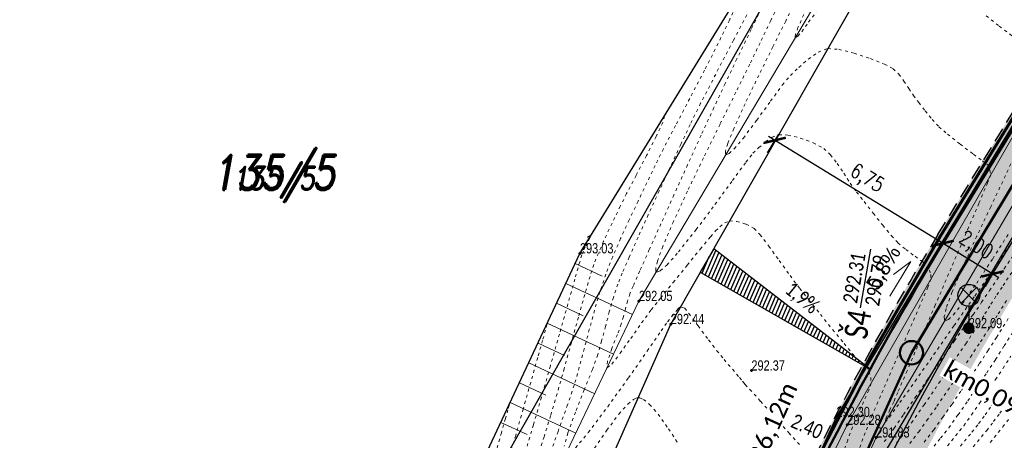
# Model space of a CAD drawing. Header units: feet. Extents: x -783217 to -782936, y -1044805 to -1043930.
# Tile 47 of 81: x -783057 to -783024, y -1044433 to -1044418. Entities that reach past the tile are written whole.
import ezdxf
from ezdxf.enums import TextEntityAlignment as Align

# ---------------------------------------------------------------- set-up
doc = ezdxf.new("R2010")
doc.units = ezdxf.units.FT
doc.header["$MEASUREMENT"] = 0
for name, pattern in [('ACAD_ISO07W100', [3, 0, -3]), ('V1a', [1, 1, 0]), ('ČÁRKOVANÁ', [0.75, 0.5, -0.25])]:
    doc.linetypes.add(name, pattern=pattern)
doc.layers.get('Defpoints').update_dxf_attribs({"lineweight": 9})
for name, color, linetype, lineweight in [('_DZ vodorovné', 5, 'Continuous', 15), ('K_silniční obrubník', 1, 'Continuous', 50), ('K_záhon. obr.', 202, 'Continuous', 30), ('KAN-návrh', 16, 'KANVBRDO', 50), ('KAN-popis', 14, 'Continuous', 30), ('KAN-UV', 16, 'Continuous', 30), ('KN_hranice pozemků', 140, 'Continuous', 30), ('popis kan', 1, 'Continuous', 25), ('Vrstevnice', 250, 'ACAD_ISO07W100', 15), ('Vrstva 51', 7, 'Continuous', 0), ('Z_svahování', 36, 'Continuous', 9), ('Z_VÝŠKY', 7, 'Continuous', 9), ('Z_VÝŠKY NETISK', 252, 'Continuous', 9), ('ŠRAFY', 9, 'Continuous', 9)]:
    doc.layers.add(name, color=color, linetype=linetype, lineweight=lineweight)
doc.layers.add('A-sklony', color=7, linetype='Continuous', true_color=0xfa052e)
for name, color, linetype in [('A_kóty', 1, 'Continuous'), ('A_výšky a sklony', 1, 'Continuous'), ('K-HRANA KOMUNIKACE', 1, 'Continuous'), ('KN_POZEMKY 500', 140, 'Continuous'), ('KN_čísla pozemků', 140, 'Continuous'), ('nové sklony', 1, 'Continuous'), ('S-Popis', 1, 'Continuous'), ('S_LAMPY VO', 1, 'Continuous'), ('Z_hrany ploch', 7, 'Continuous'), ('Z_oploceni', 3, 'PLOTDRTL')]:
    doc.layers.add(name, color=color, linetype=linetype)
doc.layers.add('SRF_CHODNÍKY', color=7, linetype='Continuous', lineweight=25, true_color=0xf5f089)
doc.layers.add('šrafy zeleň', color=7, linetype='Continuous', lineweight=13, true_color=0xdaf1b1)
doc.styles.add('calibri', font='calibri.ttf')
doc.styles.add('Legend', font='calibri.ttf')
doc.styles.add('RomanD', font='romand.shx', dxfattribs={"width": 0.7, "oblique": 10})
doc.styles.add('ROMANS', font='romans.shx', dxfattribs={"width": 0.8})
doc.styles.add('Style-cs_Working', font='cs_Working.shx')
doc.styles.add('znacky', font='arial.ttf')
doc.linetypes.add('KANVBRDO', pattern='A,7,-6.5,[6,civil.shx,S=1,R=0,X=0,Y=0],-6.5', length=20)
doc.linetypes.add('PLOTDRTL', pattern='A,5,[95,civil.shx,S=1,R=0,X=0,Y=0],5', length=10)
doc.dimstyles.new('situ 250', dxfattribs={"dimscale": 0.25, "dimtxt": 2, "dimasz": 2.2, "dimexe": 2, "dimexo": 2, "dimgap": 0.8, "dimtad": 1, "dimrnd": 0.05, "dimzin": 3, "dimtxsty": 'ROMANS', "dimblk": 'ARCHTICK', "dimcen": 0.09, "dimdle": 1, "dimadec": 1, "dimazin": 3, "dimtfac": 1, "dimtofl": 0, "dimtmove": 0, "dimatfit": 2, "dimldrblk": 'TerminatorOpen_0.5', "dimfxl": 4, "dimfxlon": 1, "dimfrac": 2, "dimtzin": 3, "dimarcsym": 0})

# ---------------------------------------------------------------- blocks, each defined once
blk = doc.blocks.new('6.560')
at = {"layer": 'S_LAMPY VO', "linetype": 'Continuous'}
h = blk.add_hatch(color=256, dxfattribs=at)
edge = h.paths.add_edge_path()
edge.add_arc((0, 0), 0.4, 0, 360)
for p, q in [((-0.53, 1.72), (0.53, 2.78)), ((-0.53, 2.78), (0.53, 1.72)), ((0, 1.5), (0, 0.4))]:
    blk.add_line(p, q, dxfattribs=at)
blk.add_circle((0, 2.25), 0.75, dxfattribs=at)
blk = doc.blocks.new('_ArchTick')
at = {"color": 0, "linetype": 'ByBlock', "const_width": 0.15}
blk.add_lwpolyline([(-0.5, -0.5), (0.5, 0.5)], dxfattribs=at)
blk = doc.blocks.new('*D43')
at = {"layer": 'A_kóty', "color": 0, "linetype": 'Continuous', "lineweight": -2, "ltscale": 0.5, "transparency": 16777216}
for p, q in [((-783023.779, -1044427.182), (-783025.911, -1044425.876)), ((-783025.698, -1044426.007), (-783025.959, -1044426.433)), ((-783023.992, -1044427.052), (-783024.254, -1044427.478))]:
    blk.add_line(p, q, dxfattribs=at)
at = {"layer": 'Defpoints', "color": 0, "linetype": 'Continuous', "ltscale": 0.5, "transparency": 16777216}
for p in [(-783025.61, -1044425.864), (-783025.698, -1044426.007), (-783023.905, -1044426.909)]:
    blk.add_point(p, dxfattribs=at)
at = {"layer": 'A_kóty', "color": 0, "linetype": 'Continuous', "lineweight": -2, "ltscale": 0.5, "transparency": 16777216, "xscale": 0.55, "yscale": 0.55, "zscale": 0.55}
for p, rotation in [((-783025.698, -1044426.007), 148.497249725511), ((-783023.992, -1044427.052), 328.4972497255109)]:
    blk.add_blockref('_ArchTick', p, dxfattribs=dict(at, rotation=rotation))
at = {"layer": 'A_kóty', "color": 0, "linetype": 'Continuous', "ltscale": 0.5, "transparency": 16777216, "insert": (-783024.585, -1044426.105), "char_height": 0.5, "attachment_point": 5, "rotation": 328.4972, "style": 'ROMANS'}
blk.add_mtext('2,00', dxfattribs=at)
blk = doc.blocks.new('TerminatorOpen_0.5')
at = {"color": 0, "linetype": 'ByBlock', "lineweight": -2}
for q in [(-1, 0.25), (-1, 0), (-1, -0.25)]:
    blk.add_line((0, 0), q, dxfattribs=at)
blk = doc.blocks.new('*D46')
at = {"layer": 'A_kóty', "color": 0, "linetype": 'Continuous', "lineweight": -2, "ltscale": 0.5, "transparency": 16777216}
for p, q in [((-783031.321, -1044422.271), (-783031.711, -1044422.907)), ((-783025.484, -1044426.137), (-783031.663, -1044422.351)), ((-783025.698, -1044426.007), (-783025.959, -1044426.433))]:
    blk.add_line(p, q, dxfattribs=at)
at = {"layer": 'Defpoints', "color": 0, "linetype": 'Continuous', "ltscale": 0.5, "transparency": 16777216}
for p in [(-783031.06, -1044421.845), (-783031.45, -1044422.481), (-783025.61, -1044425.864)]:
    blk.add_point(p, dxfattribs=at)
at = {"layer": 'A_kóty', "color": 0, "linetype": 'Continuous', "lineweight": -2, "ltscale": 0.5, "transparency": 16777216, "xscale": 0.55, "yscale": 0.55, "zscale": 0.55}
for p, rotation in [((-783031.45, -1044422.481), 148.497249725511), ((-783025.698, -1044426.007), 328.4972497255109)]:
    blk.add_blockref('_ArchTick', p, dxfattribs=dict(at, rotation=rotation))
at = {"layer": 'A_kóty', "color": 0, "linetype": 'Continuous', "ltscale": 0.5, "transparency": 16777216, "insert": (-783028.314, -1044423.82), "char_height": 0.5, "attachment_point": 5, "rotation": 328.4972, "style": 'ROMANS'}
blk.add_mtext('6,75', dxfattribs=at)

msp = doc.modelspace()

# ---------------------------------------------------------------- hatches: boundary and pattern name
at = {"layer": 'A-sklony'}
h = msp.add_hatch(dxfattribs=at)
h.set_pattern_fill('ANSI31', angle=381.4707)
h.set_pattern_definition([(66.470710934, (-677874.78026, 253400.39356), (-0.114607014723, 0.049902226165), [])])
h.paths.add_polyline_path([(-783034.003, -1044426.993), (-783028.183, -1044430.315), (-783033.539, -1044426.191), (-783034.002, -1044426.993)])
at = {"layer": 'SRF_CHODNÍKY', "linetype": 'Continuous', "ltscale": 0.5}
h = msp.add_hatch(color=256, dxfattribs=at)
h.dxf.hatch_style = 1
edge = h.paths.add_edge_path()
edge.add_line((-782994.638, -1044333.792), (-782995.834, -1044333.467))
edge.add_line((-782995.834, -1044333.467), (-782996.18, -1044334.75))
edge.add_line((-782996.18, -1044334.75), (-782996.866, -1044359.035))
edge.add_arc((-783061.221, -1044357.27), 64.379, 355.22438, 358.42907, ccw=False)
edge.add_line((-782997.066, -1044362.63), (-782996.671, -1044362.674))
edge.add_line((-782996.671, -1044362.674), (-782996.724, -1044363.171))
edge.add_line((-782996.724, -1044363.171), (-782995.134, -1044363.349))
edge.add_arc((-783054.986, -1044357.465), 60.14, 354.3847, 358.45265)
edge.add_line((-782994.867, -1044359.089), (-782994.482, -1044340.79))
edge.add_line((-782994.482, -1044340.79), (-782994.638, -1044333.792))
edge = h.paths.add_edge_path()
edge.add_line((-783014.006, -1044410.828), (-783015.484, -1044409.412))
edge.add_line((-783015.484, -1044409.412), (-783025.648, -1044425.995))
edge.add_arc((-782940.386, -1044478.249), 100, 148.49725, 156.66307)
edge.add_line((-783032.205, -1044438.636), (-783038.144, -1044452.401))
edge.add_arc((-782946.325, -1044492.015), 100, 156.66307, 159.96971)
edge.add_line((-783040.276, -1044457.763), (-783040.688, -1044458.892))
edge.add_line((-783040.688, -1044458.892), (-783038.817, -1044459.598))
edge.add_line((-783038.817, -1044459.598), (-783038.397, -1044458.448))
edge.add_arc((-782946.325, -1044492.015), 98, 156.66307, 159.96971, ccw=False)
edge.add_line((-783036.308, -1044453.194), (-783030.369, -1044439.428))
edge.add_arc((-782940.386, -1044478.249), 98, 148.49725, 156.66307, ccw=False)
edge.add_line((-783023.943, -1044427.041), (-783014.006, -1044410.828))
edge = h.paths.add_edge_path()
edge.add_arc((-783048.907, -1044368.26), 50, 328.4972, 348.9765)
edge.add_line((-782999.83, -1044377.821), (-782998.203, -1044369.536))
edge.add_line((-782998.203, -1044369.536), (-782997.811, -1044369.612))
edge.add_line((-782997.811, -1044369.612), (-782997.715, -1044369.121))
edge.add_line((-782997.715, -1044369.121), (-782996.156, -1044369.425))
edge.add_line((-782996.156, -1044369.425), (-782997.866, -1044378.203))
edge.add_arc((-783048.907, -1044368.26), 52, 328.4972, 348.9765, ccw=False)
edge.add_line((-783004.571, -1044395.433), (-783014.006, -1044410.828))
edge.add_line((-783014.006, -1044410.828), (-783015.484, -1044409.412))
edge.add_line((-783015.484, -1044409.412), (-783006.276, -1044394.387))
at = {"layer": 'ŠRAFY', "linetype": 'Continuous', "ltscale": 0.5}
h = msp.add_hatch(color=256, dxfattribs=at)
h.dxf.hatch_style = 1
h.paths.add_polyline_path([(-782996.18, -1044334.75), (-782996.48, -1044334.742), (-782997.003, -1044354.236), (-782996.703, -1044354.241)])
h.paths.add_polyline_path([(-782996.829, -1044358.903), (-782996.703, -1044354.241), (-782997.003, -1044354.236), (-782997.129, -1044358.895, -0.04141), (-782998.028, -1044367.064), (-783000.086, -1044377.632, -0.0224), (-783001.132, -1044381.958), (-783000.872, -1044382.139, 0.022906), (-782999.792, -1044377.689), (-782997.733, -1044367.122, 0.04141)])
h.paths.add_polyline_path([(-783006.239, -1044394.256, 0.066553), (-783000.872, -1044382.139), (-783001.132, -1044381.958, -0.067062), (-783006.494, -1044394.099), (-783020.973, -1044417.724), (-783020.718, -1044417.881)])
h.paths.add_polyline_path([(-783025.61, -1044425.864), (-783020.718, -1044417.881), (-783020.973, -1044417.724), (-783025.866, -1044425.707, 0.035645), (-783032.443, -1044438.385), (-783038.382, -1044452.151, 0.014429), (-783040.52, -1044457.529), (-783040.931, -1044458.654), (-783040.65, -1044458.76), (-783040.239, -1044457.632, -0.014429), (-783038.107, -1044452.27), (-783032.168, -1044438.504, -0.035645)])
h.paths.add_polyline_path([(-783047.677, -1044478.144, -0.006821), (-783046.778, -1044475.568), (-783040.65, -1044458.76), (-783040.931, -1044458.654), (-783047.06, -1044475.465, 0.006821), (-783047.962, -1044478.049), (-783055.482, -1044500.567, 0.080752), (-783055.6, -1044501.295), (-783055.6, -1044501.62), (-783055.3, -1044501.62), (-783055.3, -1044501.295, -0.080752), (-783055.197, -1044500.662)])
at = {"layer": 'šrafy zeleň', "linetype": 'Continuous', "ltscale": 0.5}
h = msp.add_hatch(color=256, dxfattribs=at)
h.dxf.hatch_style = 1
edge = h.paths.add_edge_path()
edge.add_line((-782996.847, -1044378.263), (-782994.789, -1044367.695))
edge.add_arc((-783046.811, -1044357.561), 53, 348.9765, 358.4659)
edge.add_line((-782993.83, -1044358.98), (-782993.713, -1044352.874))
edge.add_line((-782993.713, -1044352.874), (-782993.86, -1044345.26))
edge.add_line((-782993.86, -1044345.26), (-782993.9, -1044339.61))
edge.add_line((-782993.9, -1044339.61), (-782994.02, -1044336.05))
edge.add_line((-782994.02, -1044336.05), (-782993.72, -1044335.88))
edge.add_line((-782993.72, -1044335.88), (-782994.27, -1044334.19))
edge.add_line((-782994.27, -1044334.19), (-782994.35, -1044333.87))
edge.add_line((-782994.35, -1044333.87), (-782994.182, -1044340.783))
edge.add_line((-782994.182, -1044340.783), (-782994.482, -1044340.79))
edge.add_line((-782994.482, -1044340.79), (-782994.829, -1044358.957))
edge.add_arc((-783046.811, -1044357.561), 52, 348.9765, 358.4617, ccw=False)
edge.add_line((-782995.77, -1044367.504), (-782997.829, -1044378.072))
edge.add_arc((-783048.869, -1044368.129), 52, 328.4972, 348.9765, ccw=False)
edge.add_line((-783004.533, -1044395.301), (-783016.689, -1044415.136))
edge.add_line((-783016.689, -1044415.136), (-783015.838, -1044415.661))
edge.add_line((-783015.838, -1044415.661), (-783003.681, -1044395.824))
edge.add_arc((-783048.869, -1044368.129), 53, 328.4972, 348.9765)
edge = h.paths.add_edge_path()
edge.add_line((-783015.838, -1044415.661), (-783016.689, -1044415.136))
edge.add_line((-783016.689, -1044415.136), (-783023.905, -1044426.909))
edge.add_arc((-782940.349, -1044478.118), 98, 148.49725, 156.66307)
edge.add_line((-783030.331, -1044439.296), (-783036.27, -1044453.062))
edge.add_arc((-782946.287, -1044491.883), 98, 156.66307, 159.96971)
edge.add_line((-783038.36, -1044458.317), (-783039.449, -1044461.304))
edge.add_line((-783039.449, -1044461.304), (-783038.501, -1044461.625))
edge.add_line((-783038.501, -1044461.625), (-783037.42, -1044458.659))
edge.add_arc((-782946.287, -1044491.883), 97, 156.66307, 159.96971, ccw=False)
edge.add_line((-783035.352, -1044453.458), (-783029.413, -1044439.693))
edge.add_arc((-782940.349, -1044478.118), 97, 148.49725, 156.66307, ccw=False)
edge.add_line((-783023.052, -1044427.432), (-783015.838, -1044415.661))
edge = h.paths.add_edge_path()
edge.add_line((-783052.76, -1044499.679), (-783051.812, -1044499.996))
edge.add_line((-783051.812, -1044499.996), (-783044.832, -1044479.094))
edge.add_arc((-782952.827, -1044509.82), 97, 159.96971, 161.53299, ccw=False)
edge.add_line((-783043.959, -1044476.596), (-783038.501, -1044461.625))
edge.add_line((-783038.501, -1044461.625), (-783039.449, -1044461.304))
edge.add_line((-783039.449, -1044461.304), (-783044.899, -1044476.253))
edge.add_arc((-782952.827, -1044509.82), 98, 159.96971, 161.53299)
edge.add_line((-783045.78, -1044478.778), (-783052.76, -1044499.679))

# ---------------------------------------------------------------- linework, layer by layer
at = {"layer": '_DZ vodorovné', "linetype": 'V1a', "const_width": 0.1}
msp.add_lwpolyline([(-783055.387, -1044500.598), (-783047.867, -1044478.081, -0.006821), (-783046.966, -1044475.5), (-783040.427, -1044457.563, -0.014429), (-783038.29, -1044452.191), (-783032.351, -1044438.425, -0.035645), (-783025.781, -1044425.759), (-783006.409, -1044394.151, 0.089596), (-782999.988, -1044377.651), (-782997.929, -1044367.083, 0.04141), (-782997.029, -1044358.898), (-782996.38, -1044334.745)], format="xyb", dxfattribs=at)
at = {"layer": 'A-sklony', "color": 7}
msp.add_lwpolyline([(-783034.003, -1044426.993), (-783028.183, -1044430.315), (-783033.539, -1044426.191), (-783034.002, -1044426.993)], close=True, dxfattribs=at)
at = {"layer": 'K-HRANA KOMUNIKACE', "linetype": 'ČÁRKOVANÁ'}
msp.add_lwpolyline([(-783055.6, -1044501.62), (-783055.6, -1044501.295, -0.080752), (-783055.482, -1044500.567), (-783047.962, -1044478.049, -0.006821), (-783047.06, -1044475.465), (-783040.52, -1044457.529, -0.014429), (-783038.382, -1044452.151), (-783032.443, -1044438.385, -0.035645), (-783025.866, -1044425.707), (-783006.494, -1044394.099, 0.089596), (-783000.086, -1044377.632), (-782998.028, -1044367.064, 0.04141), (-782997.129, -1044358.895), (-782996.48, -1044334.742)], format="xyb", dxfattribs=at)
at = {"layer": 'K_silniční obrubník', "linetype": 'Continuous', "ltscale": 0.5}
msp.add_lwpolyline([(-783055.3, -1044501.62), (-783055.3, -1044501.295, -0.080752), (-783055.197, -1044500.662), (-783047.677, -1044478.144, -0.006821), (-783046.778, -1044475.568), (-783040.239, -1044457.632, -0.014429), (-783038.107, -1044452.27), (-783032.168, -1044438.504, -0.035645), (-783025.61, -1044425.864), (-783006.239, -1044394.256, 0.089596), (-782999.792, -1044377.689), (-782997.733, -1044367.122, 0.04141), (-782996.829, -1044358.903), (-782996.18, -1044334.75)], format="xyb", dxfattribs=at)
at = {"layer": 'K_záhon. obr.'}
msp.add_lwpolyline([(-783053.225, -1044502.21), (-783053.283, -1044501.499, -0.101372), (-783053.235, -1044501.101), (-783045.78, -1044478.778, -0.006821), (-783044.899, -1044476.253), (-783038.36, -1044458.317, -0.014429), (-783036.27, -1044453.062), (-783030.331, -1044439.296, -0.035645), (-783023.905, -1044426.909), (-783004.533, -1044395.301, 0.089596), (-782997.829, -1044378.072), (-782995.77, -1044367.504, 0.04141), (-782994.829, -1044358.957), (-782994.482, -1044340.79)], format="xyb", dxfattribs=at)
at = {"layer": 'KAN-návrh', "ltscale": 0.2}
msp.add_lwpolyline([(-783053.883, -1044500.802), (-783037.561, -1044453.541), (-783026.77, -1044429.749), (-783000.935, -1044386.94), (-782995.835, -1044364.333), (-782995.477, -1044340.351)], dxfattribs=at)
at = {"layer": 'KAN-UV', "lineweight": 50, "ltscale": 0.15}
msp.add_circle((-783026.77, -1044429.749), 0.4, dxfattribs=at)
at = {"layer": 'nové sklony', "lineweight": 15, "ltscale": 0.1}
msp.add_lwpolyline([(-783027.514, -1044427.808), (-783026.796, -1044426.627), (-783027.387, -1044427.07)], dxfattribs=at)
at = {"layer": 'S-Popis'}
msp.add_lwpolyline([(-783028.518, -1044428.213), (-783028.164, -1044426.207)], dxfattribs=at)
at = {"layer": 'Vrstevnice', "ltscale": 0.04}
for points, elevation in [([(-783031.163, -1044417.507), (-783031.59, -1044418.382), (-783031.953, -1044419.14), (-783032.31, -1044419.878), (-783032.782, -1044420.835), (-783033.325, -1044421.93), (-783033.893, -1044423.085), (-783034.439, -1044424.221), (-783034.919, -1044425.257), (-783035.287, -1044426.114), (-783035.47, -1044426.619), (-783035.527, -1044426.864), (-783035.522, -1044426.955), (-783035.505, -1044426.977), (-783035.471, -1044426.984), (-783035.37, -1044426.941), (-783035.148, -1044426.749), (-783034.748, -1044426.301), (-783034.142, -1044425.537), (-783033.498, -1044424.676), (-783032.902, -1044423.859), (-783032.439, -1044423.226), (-783032.197, -1044422.919), (-783031.997, -1044422.73), (-783031.775, -1044422.535), (-783031.542, -1044422.374), (-783031.312, -1044422.287), (-783031.001, -1044422.302), (-783030.578, -1044422.404), (-783030.138, -1044422.565), (-783029.776, -1044422.761), (-783029.543, -1044422.977), (-783029.314, -1044423.271), (-783029.088, -1044423.607), (-783028.867, -1044423.945), (-783028.65, -1044424.249), (-783028.393, -1044424.578), (-783028.08, -1044424.978), (-783027.754, -1044425.388), (-783027.459, -1044425.746), (-783027.236, -1044425.99), (-783026.967, -1044426.216), (-783026.647, -1044426.45), (-783026.366, -1044426.652), (-783026.216, -1044426.784), (-783026.151, -1044426.918), (-783026.11, -1044427.076), (-783026.102, -1044427.224), (-783026.21, -1044427.505), (-783026.487, -1044428.149), (-783026.874, -1044429.034), (-783027.313, -1044430.034), (-783027.745, -1044431.026), (-783028.112, -1044431.885), (-783028.354, -1044432.488), (-783028.574, -1044433.078)], 292), ([(-783032.796, -1044417.899), (-783033.004, -1044418.373), (-783033.388, -1044419.162), (-783033.859, -1044420.084), (-783034.364, -1044421.052), (-783034.849, -1044421.977), (-783035.261, -1044422.769), (-783035.545, -1044423.34), (-783035.829, -1044423.935), (-783036.13, -1044424.562), (-783036.434, -1044425.203), (-783036.729, -1044425.844), (-783037, -1044426.47), (-783037.234, -1044427.065), (-783037.436, -1044427.664), (-783037.623, -1044428.299), (-783037.8, -1044428.954), (-783037.972, -1044429.611), (-783038.143, -1044430.252), (-783038.319, -1044430.861), (-783038.542, -1044431.528), (-783038.868, -1044432.44), (-783039.241, -1044433.473)], 292.6), ([(-783032.204, -1044417.8), (-783032.861, -1044419.053), (-783033.474, -1044420.222), (-783033.988, -1044421.214), (-783034.348, -1044421.94), (-783034.671, -1044422.628), (-783035.031, -1044423.401), (-783035.408, -1044424.214), (-783035.782, -1044425.027), (-783036.13, -1044425.794), (-783036.433, -1044426.474), (-783036.671, -1044427.023), (-783036.821, -1044427.398), (-783036.974, -1044427.858), (-783037.115, -1044428.349), (-783037.248, -1044428.851), (-783037.378, -1044429.346), (-783037.512, -1044429.814), (-783037.695, -1044430.321), (-783037.971, -1044431.016), (-783038.273, -1044431.78), (-783038.53, -1044432.495), (-783038.659, -1044432.952)], 292.4), ([(-783031.716, -1044417.579), (-783032.257, -1044418.684), (-783032.747, -1044419.695), (-783033.15, -1044420.54), (-783033.534, -1044421.361), (-783033.97, -1044422.306), (-783034.434, -1044423.321), (-783034.902, -1044424.349), (-783035.347, -1044425.334), (-783035.746, -1044426.22), (-783036.072, -1044426.952), (-783036.302, -1044427.474), (-783036.409, -1044427.731), (-783036.49, -1044427.979), (-783036.564, -1044428.246), (-783036.634, -1044428.513), (-783036.705, -1044428.766), (-783036.84, -1044429.125), (-783037.031, -1044429.609), (-783037.181, -1044430.045), (-783037.19, -1044430.261), (-783037.031, -1044430.139), (-783036.742, -1044429.768), (-783036.383, -1044429.261), (-783036.009, -1044428.729), (-783035.681, -1044428.284), (-783035.36, -1044427.881), (-783034.926, -1044427.341), (-783034.449, -1044426.75), (-783034, -1044426.201), (-783033.652, -1044425.78), (-783033.475, -1044425.578), (-783033.327, -1044425.439), (-783033.161, -1044425.307), (-783032.993, -1044425.234), (-783032.75, -1044425.256), (-783032.43, -1044425.353), (-783032.155, -1044425.493), (-783031.959, -1044425.703), (-783031.657, -1044426.1), (-783031.297, -1044426.597), (-783030.928, -1044427.11), (-783030.596, -1044427.552), (-783030.286, -1044427.944), (-783029.889, -1044428.437), (-783029.467, -1044428.96), (-783029.078, -1044429.437), (-783028.782, -1044429.796), (-783028.639, -1044429.963), (-783028.524, -1044430.05), (-783028.397, -1044430.133), (-783028.299, -1044430.228), (-783028.226, -1044430.383), (-783028.168, -1044430.594), (-783028.15, -1044430.793), (-783028.232, -1044431.033), (-783028.411, -1044431.43), (-783028.621, -1044431.885), (-783028.794, -1044432.296), (-783028.955, -1044432.737), (-783029.267, -1044433.605)], 292.2), ([(-783030.755, -1044417.74), (-783031.077, -1044418.401), (-783031.514, -1044419.278), (-783031.999, -1044420.257), (-783032.468, -1044421.227), (-783032.855, -1044422.076), (-783033.062, -1044422.594), (-783033.136, -1044422.849), (-783033.138, -1044422.943), (-783033.123, -1044422.965), (-783033.095, -1044422.97), (-783033.014, -1044422.933), (-783032.838, -1044422.771), (-783032.526, -1044422.402), (-783032.066, -1044421.791), (-783031.595, -1044421.141), (-783031.188, -1044420.585), (-783030.918, -1044420.259), (-783030.628, -1044419.985), (-783030.304, -1044419.701), (-783029.966, -1044419.467), (-783029.631, -1044419.34), (-783029.259, -1044419.366), (-783028.737, -1044419.497), (-783028.178, -1044419.683), (-783027.694, -1044419.877), (-783027.397, -1044420.03), (-783027.202, -1044420.216), (-783027.028, -1044420.455), (-783026.866, -1044420.711), (-783026.704, -1044420.945), (-783026.518, -1044421.189), (-783026.3, -1044421.475), (-783026.067, -1044421.763), (-783025.834, -1044422.017), (-783025.54, -1044422.269), (-783025.104, -1044422.611), (-783024.645, -1044422.959), (-783024.341, -1044423.186), (-783024.19, -1044423.298), (-783024.14, -1044423.335), (-783024.133, -1044423.34), (-783024.131, -1044423.347), (-783024.124, -1044423.38), (-783024.12, -1044423.402), (-783024.084, -1044423.508), (-783024.053, -1044423.656), (-783024.165, -1044423.931), (-783024.464, -1044424.637), (-783024.897, -1044425.65), (-783025.412, -1044426.851), (-783025.956, -1044428.118), (-783026.477, -1044429.331), (-783026.923, -1044430.368), (-783027.241, -1044431.107), (-783027.379, -1044431.429), (-783027.507, -1044431.7), (-783027.638, -1044431.982), (-783027.672, -1044432.127), (-783027.528, -1044431.952), (-783027.167, -1044431.457), (-783026.642, -1044430.719), (-783026.005, -1044429.814), (-783025.308, -1044428.819), (-783024.605, -1044427.809), (-783023.948, -1044426.863), (-783023.389, -1044426.055)], 291.8), ([(-783030.457, -1044418.175), (-783030.656, -1044418.622), (-783030.738, -1044418.851), (-783030.75, -1044418.935), (-783030.742, -1044418.952), (-783030.72, -1044418.955), (-783030.659, -1044418.915), (-783030.526, -1044418.762), (-783030.293, -1044418.441), (-783029.96, -1044417.976)], 291.6), ([(-783024.216, -1044418.219), (-783023.764, -1044418.572), (-783023.199, -1044419.009)], 291.6), ([(-783035.228, -1044421.645), (-783035.287, -1044421.866), (-783035.514, -1044422.354), (-783035.841, -1044422.999), (-783036.2, -1044423.686), (-783036.523, -1044424.304), (-783036.743, -1044424.74), (-783036.926, -1044425.122), (-783037.119, -1044425.524), (-783037.31, -1044425.933), (-783037.49, -1044426.34), (-783037.646, -1044426.733), (-783037.776, -1044427.136), (-783037.956, -1044427.757), (-783038.173, -1044428.533), (-783038.412, -1044429.4), (-783038.66, -1044430.294), (-783038.902, -1044431.152), (-783039.126, -1044431.909), (-783039.35, -1044432.628), (-783039.639, -1044433.532)], 292.8), ([(-783023.374, -1044423.288), (-783023.647, -1044423.89), (-783024.058, -1044424.755), (-783024.532, -1044425.76), (-783024.998, -1044426.776), (-783025.384, -1044427.679), (-783025.585, -1044428.235), (-783025.649, -1044428.513), (-783025.642, -1044428.616), (-783025.622, -1044428.64), (-783025.592, -1044428.646), (-783025.509, -1044428.611), (-783025.335, -1044428.449), (-783025.023, -1044428.061), (-783024.539, -1044427.368), (-783023.991, -1044426.531), (-783023.423, -1044425.642)], 291.6), ([(-783037.871, -1044425.796), (-783037.865, -1044425.793), (-783037.841, -1044425.78), (-783037.788, -1044425.753), (-783037.743, -1044425.736), (-783037.784, -1044425.829), (-783037.873, -1044426.006), (-783037.94, -1044426.14), (-783038.002, -1044426.269), (-783038.058, -1044426.4), (-783038.126, -1044426.637), (-783038.294, -1044427.231), (-783038.535, -1044428.087), (-783038.823, -1044429.109), (-783039.133, -1044430.203), (-783039.439, -1044431.272), (-783039.714, -1044432.222), (-783039.932, -1044432.957)], 293), ([(-783027.704, -1044432.792), (-783027.545, -1044432.591), (-783027.365, -1044432.333), (-783027.043, -1044431.863), (-783026.647, -1044431.283), (-783026.246, -1044430.696), (-783025.907, -1044430.205), (-783025.611, -1044429.782), (-783025.297, -1044429.34), (-783024.978, -1044428.89), (-783024.664, -1044428.448), (-783024.369, -1044428.024), (-783024.095, -1044427.619), (-783023.594, -1044426.873), (-783022.923, -1044425.874)], 292), ([(-783027.288, -1044432.848), (-783027.033, -1044432.522), (-783026.767, -1044432.147), (-783026.339, -1044431.529), (-783025.832, -1044430.79), (-783025.329, -1044430.053), (-783024.913, -1044429.441), (-783024.668, -1044429.076), (-783024.466, -1044428.759), (-783024.258, -1044428.423), (-783024.05, -1044428.087), (-783023.848, -1044427.77), (-783023.635, -1044427.448), (-783023.191, -1044426.781)], 292.2), ([(-783026.831, -1044432.854), (-783026.52, -1044432.453), (-783026.241, -1044432.065), (-783025.901, -1044431.58), (-783025.523, -1044431.033), (-783025.133, -1044430.46), (-783024.754, -1044429.896), (-783024.41, -1044429.377), (-783024.121, -1044428.928), (-783023.803, -1044428.422), (-783023.466, -1044427.878)], 292.4), ([(-783038.272, -1044433.006), (-783037.836, -1044432.479), (-783037.169, -1044431.596), (-783036.462, -1044430.613), (-783035.818, -1044429.692), (-783035.337, -1044428.997), (-783035.122, -1044428.689), (-783034.978, -1044428.51), (-783034.828, -1044428.326), (-783034.754, -1044428.238), (-783034.674, -1044428.181), (-783034.607, -1044428.198), (-783034.534, -1044428.224), (-783034.393, -1044428.409), (-783034.077, -1044428.831), (-783033.714, -1044429.313), (-783033.433, -1044429.679), (-783033.186, -1044429.979), (-783032.899, -1044430.317), (-783032.66, -1044430.597), (-783032.554, -1044430.72), (-783032.506, -1044430.778), (-783032.459, -1044430.837), (-783032.308, -1044431.004), (-783031.938, -1044431.412), (-783031.456, -1044431.946), (-783030.967, -1044432.49), (-783030.575, -1044432.929)], 292.4), ([(-783026.339, -1044432.811), (-783026.008, -1044432.384), (-783025.7, -1044431.958), (-783025.383, -1044431.507), (-783025.064, -1044431.043), (-783024.748, -1044430.577), (-783024.442, -1044430.118), (-783024.152, -1044429.679), (-783023.861, -1044429.224), (-783023.434, -1044428.544)], 292.6), ([(-783026.139, -1044433.117), (-783025.773, -1044432.671), (-783025.496, -1044432.315), (-783025.176, -1044431.871), (-783024.846, -1044431.399), (-783024.517, -1044430.916), (-783024.197, -1044430.438), (-783023.895, -1044429.98), (-783023.597, -1044429.514), (-783023.07, -1044428.678)], 292.8), ([(-783039.227, -1044428.715), (-783039.249, -1044428.791), (-783039.302, -1044428.977), (-783039.402, -1044429.331), (-783039.566, -1044429.914), (-783039.806, -1044430.765), (-783040.065, -1044431.679), (-783040.321, -1044432.576), (-783040.553, -1044433.378)], 293.2), ([(-783025.676, -1044433.1), (-783025.259, -1044432.594), (-783024.984, -1044432.246), (-783024.715, -1044431.872), (-783024.437, -1044431.475), (-783024.16, -1044431.069), (-783023.891, -1044430.667), (-783023.637, -1044430.282), (-783023.373, -1044429.867)], 293), ([(-783025.097, -1044432.949), (-783024.702, -1044432.468), (-783024.472, -1044432.177), (-783024.253, -1044431.874), (-783024.029, -1044431.552), (-783023.804, -1044431.222), (-783023.585, -1044430.896)], 293.2), ([(-783037.622, -1044433.012), (-783037.2, -1044432.4), (-783036.786, -1044431.846), (-783036.484, -1044431.508), (-783036.287, -1044431.347), (-783036.175, -1044431.295), (-783036.125, -1044431.288), (-783036.067, -1044431.295), (-783035.94, -1044431.349), (-783035.734, -1044431.515), (-783035.442, -1044431.851), (-783035.085, -1044432.354), (-783034.782, -1044432.823)], 292.6), ([(-783040.53, -1044431.497), (-783040.547, -1044431.557), (-783040.59, -1044431.709), (-783040.673, -1044432.002), (-783040.809, -1044432.485), (-783041.005, -1044433.18)], 293.4), ([(-783024.654, -1044432.968), (-783024.195, -1044432.405), (-783023.96, -1044432.108), (-783023.749, -1044431.814), (-783023.533, -1044431.502)], 293.4), ([(-783024.075, -1044432.82), (-783023.646, -1044432.289), (-783023.448, -1044432.039)], 293.6)]:
    msp.add_lwpolyline(points, dxfattribs=dict(at, elevation=elevation))
at = {"layer": 'Vrstva 51', "color": 7, "linetype": 'Continuous', "lineweight": 53}
for p in [(-783038.12, -1044426.35), (-783036.1, -1044427.98), (-783035.01, -1044428.77), (-783024.81, -1044428.91), (-783032.25, -1044430.36), (-783029.34, -1044431.95), (-783028.97, -1044432.22), (-783027.98, -1044432.65)]:
    msp.add_point(p, dxfattribs=at)
at = {"layer": 'Z_hrany ploch', "linetype": 'Continuous', "flags": 128}
for points in [[(-783069.78, -1044522.09), (-783069.11, -1044520.14), (-783068.17, -1044518.92), (-783065.34, -1044510.99), (-783060.63, -1044496.7), (-783058.15, -1044489.52), (-783054.21, -1044478.71), (-783051.52, -1044470.63), (-783047.77, -1044460.48), (-783044.92, -1044452.74), (-783039.54, -1044439), (-783035.01, -1044428.77), (-783027.11, -1044414.92), (-783026.57, -1044413.22), (-783027, -1044410.05), (-783021.92, -1044402.05), (-783014.87, -1044390.97)], [(-783048.76, -1044507.7), (-783050.09, -1044507.61), (-783051.69, -1044507.09), (-783053.31, -1044506.03), (-783054.3, -1044504.74), (-783054.93, -1044503.43), (-783055.3, -1044501.62), (-783055.3, -1044500.97), (-783055.16, -1044500.46), (-783052.05, -1044490.8), (-783048.87, -1044481.62), (-783045.62, -1044472.08), (-783042.06, -1044463), (-783039.25, -1044454.92), (-783033.64, -1044441.34), (-783029.34, -1044431.95), (-783014.24, -1044406.98), (-783007.62, -1044396.51), (-783004.57, -1044390.97)]]:
    msp.add_lwpolyline(points, dxfattribs=at)
at = {"layer": 'Z_oploceni', "ltscale": 0.5, "flags": 128}
msp.add_lwpolyline([(-783048.52, -1044451.58), (-783043.2, -1044437.2), (-783038.12, -1044426.35), (-783029.57, -1044412.44), (-783031.47, -1044411.58)], dxfattribs=at)
at = {"layer": 'Z_svahování', "linetype": 'Continuous', "flags": 128}
for points in [[(-783054.83, -1044500.56), (-783051.56, -1044490.84), (-783048.59, -1044481.73), (-783045.14, -1044472.23), (-783041.91, -1044463.2), (-783038.89, -1044455.14), (-783033.42, -1044441.34), (-783028.97, -1044432.22), (-783020.57, -1044417.59), (-783013.86, -1044407.19), (-783007.35, -1044396.6), (-783004.02, -1044391.13), (-783000.52, -1044383.16), (-782997.5, -1044370.71), (-782996.52, -1044370.41), (-782995.26, -1044370.6), (-782993.39, -1044370.52)], [(-783053.85, -1044500.81), (-783050.47, -1044491.31), (-783047.59, -1044482.12), (-783044.19, -1044472.46), (-783040.94, -1044463.68), (-783038.06, -1044455.36), (-783032.08, -1044441.72), (-783027.98, -1044432.65), (-783019.47, -1044418.18), (-783013.34, -1044407.57), (-783006.59, -1044397), (-783003.41, -1044391.44), (-782999.59, -1044383.56), (-782996.82, -1044370.75)], [(-783069.24, -1044517.86), (-783066.73, -1044510.8), (-783061.52, -1044496.11), (-783059.19, -1044489.29), (-783055.22, -1044478.02), (-783052.49, -1044470.63), (-783048.78, -1044460.04), (-783046.25, -1044452.21), (-783041.04, -1044438.32), (-783036.1, -1044427.98), (-783028.36, -1044414.94), (-783027.63, -1044412.82), (-783027.52, -1044409.5), (-783029.39, -1044407.82)], [(-783038.283, -1044426.699), (-783037.362, -1044427.13)], [(-783038.601, -1044427.378), (-783036.322, -1044428.445)], [(-783038.919, -1044428.057), (-783038.01, -1044428.483)], [(-783039.237, -1044428.736), (-783036.969, -1044429.798)], [(-783039.555, -1044429.416), (-783038.65, -1044429.839)], [(-783039.873, -1044430.095), (-783037.615, -1044431.152)], [(-783040.191, -1044430.774), (-783039.29, -1044431.196)], [(-783040.509, -1044431.453), (-783038.262, -1044432.505)], [(-783040.827, -1044432.132), (-783039.931, -1044432.552)]]:
    msp.add_lwpolyline(points, dxfattribs=at)

# ---------------------------------------------------------------- block references
at = {"layer": 'S_LAMPY VO', "linetype": 'Continuous', "xscale": 0.5, "yscale": 0.5, "zscale": 0.5}
msp.add_blockref('6.560', (-783024.81, -1044428.91), dxfattribs=at)

# ---------------------------------------------------------------- texts
at = {"layer": 'A-sklony', "color": 7, "lineweight": 30, "style": 'Legend', "width": 0.8}
msp.add_attdef('1,9%', (-783031.142, -1044427.664), '2,5%', height=0.5, rotation=320.5705, dxfattribs=at)
at = {"layer": 'A_výšky a sklony', "style": 'znacky', "width": 0.8}
msp.add_text('2.40', height=0.5, rotation=335.8996, dxfattribs=at).set_placement((-783030.94, -1044432.277))
at = {"layer": 'KAN-popis', "style": 'calibri', "width": 0.8}
msp.add_text('Š4', height=0.8, rotation=80, dxfattribs=at).set_placement((-783028.304, -1044429.317))
at = {"layer": 'KN_POZEMKY 500', "linetype": 'Continuous', "style": 'RomanD', "oblique": 10, "width": 0.8}
msp.add_text('135/5', height=1.2, dxfattribs=at).set_placement((-783048.61, -1044424.18), align=Align.CENTER)
at = {"layer": 'KN_čísla pozemků', "linetype": 'Continuous', "style": 'RomanD', "oblique": 10, "width": 0.8}
msp.add_text('135/5', height=0.8, dxfattribs=at).set_placement((-783048.61, -1044424.18), align=Align.CENTER)
at = {"layer": 'nové sklony', "style": 'znacky'}
msp.add_text('5,8%%%', height=0.5, rotation=59.1874, dxfattribs=at).set_placement((-783027.929, -1044427.655))
at = {"layer": 'S-Popis', "style": 'Legend', "width": 0.8}
for s, p in [('292.31', (-783028.637, -1044428.086)), ('290.79', (-783027.882, -1044428.182))]:
    msp.add_text(s, height=0.5, rotation=80, dxfattribs=at).set_placement(p)
at = {"layer": 'Z_VÝŠKY', "linetype": 'Continuous', "style": 'Style-cs_Working', "width": 0.8}
for s, p in [('293.03', (-783038.12, -1044426.35)), ('292.05', (-783036.1, -1044427.98)), ('292.44', (-783035.01, -1044428.77)), ('292.09', (-783024.81, -1044428.91)), ('292.37', (-783032.25, -1044430.36)), ('292.30', (-783029.34, -1044431.95)), ('291.83', (-783027.98, -1044432.65))]:
    msp.add_text(s, height=0.35, dxfattribs=at).set_placement(p)
at = {"layer": 'Z_VÝŠKY NETISK', "linetype": 'Continuous', "style": 'Style-cs_Working', "width": 0.8}
msp.add_text('292.28', height=0.35, dxfattribs=at).set_placement((-783028.97, -1044432.22))

# ---------------------------------------------------------------- dimensions: what is measured, and where the dimension line sits
at = {"layer": 'A_kóty', "linetype": 'Continuous', "ltscale": 0.5}
dim = msp.add_linear_dim(base=(-783031.45, -1044422.481), p1=(-783025.61, -1044425.864), p2=(-783031.06, -1044421.845), angle=328.4972, dimstyle='situ 250', override={"dimtmove": 1}, dxfattribs=at)
dim.commit()
dim.dimension.update_dxf_attribs({"geometry": '*D46', "text_midpoint": (-783028.314, -1044423.82)})
dim = msp.add_aligned_dim(p1=(-783023.905, -1044426.909), p2=(-783025.61, -1044425.864), distance=0.167, dimstyle='situ 250', dxfattribs=at)
dim.commit()
dim.dimension.update_dxf_attribs({"geometry": '*D43', "text_midpoint": (-783024.585, -1044426.105)})

# ---------------------------------------------------------------- next in the draw order: texts
at = {"layer": 'popis kan', "ltscale": 0.5, "char_height": 0.6, "attachment_point": 1, "style": 'Legend', "bg_fill": 3, "box_fill_scale": 1.1, "bg_fill_color": 256, "bg_fill_transparency": 0}
for s, width, insert, rotation in [('km0,09716', 3.10135, (-783025.437, -1044429.986), 330.3347), ('PP SN10 DN400, 5,8%, DL. 26,12m', 13.12507, (-783036.575, -1044442.527), 65.5806)]:
    msp.add_mtext_dynamic_manual_height_columns(s, width=width, gutter_width=3.75, heights=[0], dxfattribs=dict(at, insert=insert, rotation=rotation))

# ---------------------------------------------------------------- next in the draw order: linework, layer by layer
at = {"layer": 'KN_hranice pozemků', "linetype": 'Continuous'}
for p, q in [((-783007.79, -1044399.62), (-783030.55, -1044437.97)), ((-783028.66, -1044412.27), (-783041.77, -1044435.24))]:
    msp.add_line(p, q, dxfattribs=at)

doc.saveas('drawing.dxf')
